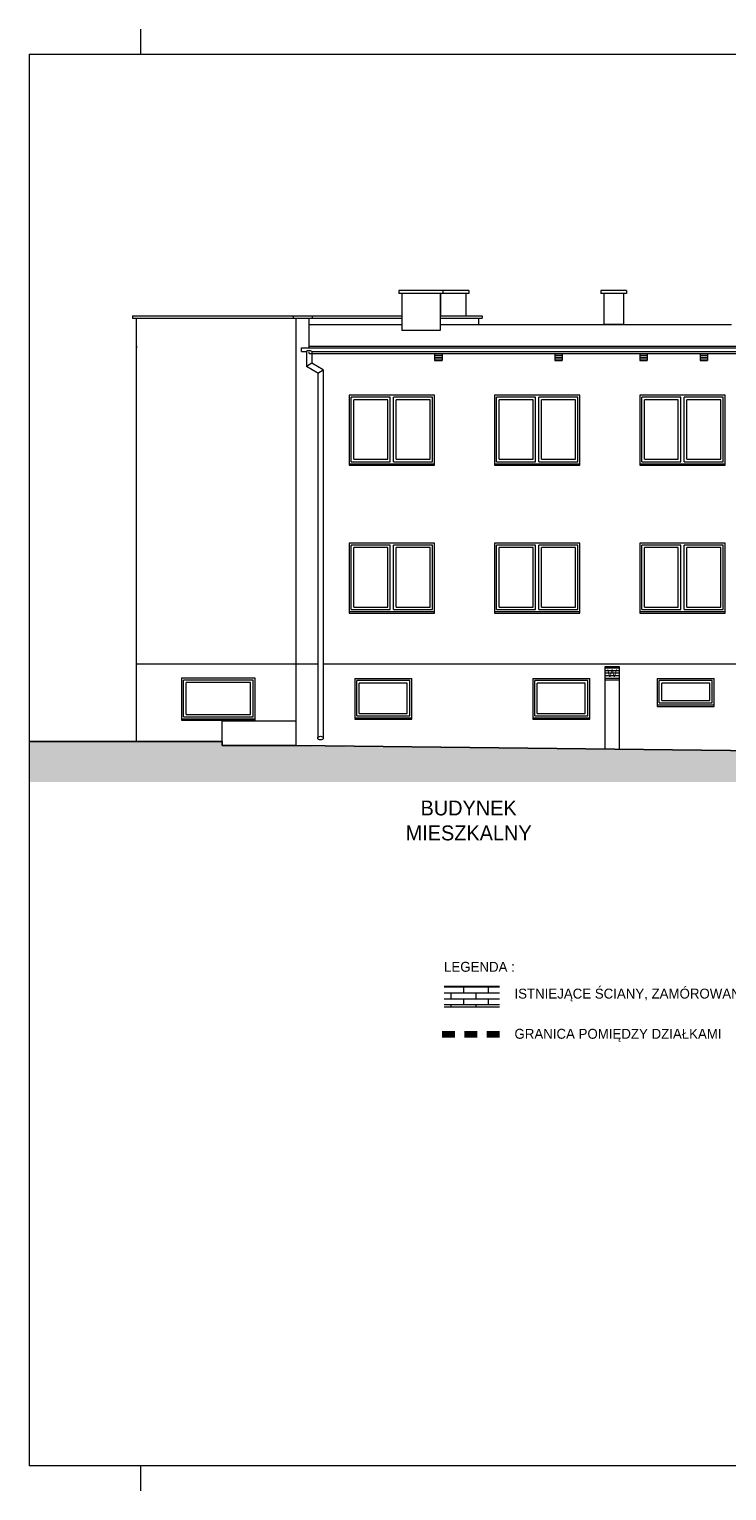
# Model space of a CAD drawing. Extents: x -350010 to -68950, y -41355 to 93095.
# Tile 3 of 256: x -299260 to -285194, y 63645 to 93095. Entities that reach past the tile are written whole.
import ezdxf

# ---------------------------------------------------------------- set-up
doc = ezdxf.new("R2010")
doc.units = 0
doc.header["$MEASUREMENT"] = 0
doc.linetypes.add('Kreski i kropki', pattern=[450, 250, -100, 0, -100])
for name, color, linetype, lineweight in [('ARCH TABELA_Nr_Pióra__21', 7, 'Continuous', 9), ('INWENT DACH_Nr_Pióra__21', 7, 'Continuous', 9), ('INWENT KONST. DREWNIANA_Nr_Pióra__20', 1, 'Continuous', 100), ('INWENT OPISY_Nr_Pióra__21', 7, 'Continuous', 9), ('INWENT RURY SPUSTOWE_Nr_Pióra__21', 7, 'Continuous', 9), ('INWENT TEREN_Nr_Pióra__1', 7, 'Continuous', 25), ('INWENT WYPOSAŻENIE_Nr_Pióra__21', 7, 'Continuous', 9), ('INWENT. OKNA_Nr_Pióra__5', 7, 'Continuous', 13), ('INWENT.ŚCIANY_Nr_Pióra__21', 7, 'Continuous', 9), ('Istniejące kominy_Nr_Pióra__5', 7, 'Continuous', 13)]:
    doc.layers.add(name, color=color, linetype=linetype, lineweight=lineweight)
doc.layers.add('arch wypelnienia_Nr_Pióra__102', color=7, linetype='Continuous', lineweight=9, true_color=0xcccccc)
doc.layers.add('INWENT OPISY_Nr_Pióra__2', color=7, linetype='Continuous', lineweight=13, true_color=0x7f7f7f)
doc.styles.add('GENERATED_STYLE_5', font='txt')

msp = doc.modelspace()

# ---------------------------------------------------------------- hatches: boundary and pattern name
at = {"layer": 'arch wypelnienia_Nr_Pióra__102', "linetype": 'Continuous'}
h = msp.add_hatch(dxfattribs=at)
h.set_pattern_fill('Block___Running_Bond', color=256, style=0, pattern_type=2)
h.set_pattern_definition([(0, (0, 0), (0, 120), []), (90, (0, 0), (-500, 0), [120, -120]), (90, (250, 120), (-500, 0), [120, -120])])
h.paths.add_polyline_path([(-290895.3704, 73386.9847), (-289775.3704, 73386.9847), (-289775.3704, 73806.9847), (-290895.3704, 73806.9847)], flags=0)
at = {"layer": 'INWENT OPISY_Nr_Pióra__2', "linetype": 'Continuous'}
h = msp.add_hatch(dxfattribs=at)
h.set_pattern_fill('Earth', color=256, style=0, pattern_type=2)
h.set_pattern_definition([(45, (0, 0), (-275.77163, 275.77163), []), (45, (-91.9, 91.9), (-551.5433, 551.5433), []), (45, (-183.85, 183.85), (-551.5433, 551.5433), []), (135, (-275.77, 275.77), (91.92388, 91.92388), [390, -390])])
h.paths.add_polyline_path([(-299260.4568, 77929.5616), (-258510.4568, 77929.5616), (-258510.4568, 78529.5616), (-260046.8821, 78529.5616), (-260046.8821, 78529.7548), (-278566.8821, 78559.5616), (-281306.8821, 78929.5616), (-281306.8821, 78549.5616), (-284176.8821, 78549.5616), (-295366.8821, 78659.5616), (-295366.8821, 78739.5616), (-299260.4568, 78739.5616)], flags=0)

# ---------------------------------------------------------------- linework, layer by layer
at = {"layer": 'ARCH TABELA_Nr_Pióra__21', "linetype": 'Continuous'}
for p, q in [((-297010.4568, 92594.8516), (-297010.4568, 93094.8516)), ((-297010.4568, 92594.8516), (-297010.4568, 93094.8516)), ((-299260.4568, 92594.8516), (-258510.4568, 92594.8516)), ((-299260.4568, 92594.8516), (-299260.4568, 64144.8516)), ((-258510.4568, 64144.8516), (-299260.4568, 64144.8516)), ((-297010.4568, 63644.8516), (-297010.4568, 64144.8516)), ((-297010.4568, 63644.8516), (-297010.4568, 64144.8516))]:
    msp.add_line(p, q, dxfattribs=at)
at = {"layer": 'INWENT DACH_Nr_Pióra__21', "linetype": 'Continuous'}
for p, q in [((-293616.8821, 87148.3681), (-291746.8821, 87148.3681)), ((-290976.8821, 87148.3681), (-285101.8821, 87148.3681)), ((-297096.8821, 86709.5616), (-297096.8821, 86674.5616)), ((-293616.8821, 86674.5616), (-293616.8821, 86709.5616)), ((-293616.8821, 86709.5616), (-260426.8821, 86709.5616))]:
    msp.add_line(p, q, dxfattribs=at)
at = {"layer": 'INWENT KONST. DREWNIANA_Nr_Pióra__20', "linetype": 'Kreski i kropki'}
msp.add_line((-290930.3704, 72846.9847), (-289740.3704, 72846.9847), dxfattribs=at)
at = {"layer": 'INWENT RURY SPUSTOWE_Nr_Pióra__21', "linetype": 'Continuous'}
for p, q in [((-293766.8821, 86674.5616), (-260246.8821, 86674.5616)), ((-293766.8821, 86599.5616), (-293766.8821, 86674.5616)), ((-293766.8821, 86599.5616), (-293671.8821, 86599.5616)), ((-293671.8821, 86599.5616), (-293671.8821, 86299.5616)), ((-293561.8821, 86599.5616), (-260381.8821, 86599.5616)), ((-293561.8821, 86599.5616), (-293561.8821, 86363.0702)), ((-293561.8821, 86363.0702), (-293671.8821, 86299.5616)), ((-293441.8821, 86166.7711), (-293671.8821, 86299.5616)), ((-293331.8821, 86230.2796), (-293561.8821, 86363.0702)), ((-293441.8821, 86166.7711), (-293331.8821, 86230.2796)), ((-293441.8821, 86166.7711), (-293441.8821, 78812.0007)), ((-293331.8821, 86230.2796), (-293331.8821, 78812.0007))]:
    msp.add_line(p, q, dxfattribs=at)
msp.add_arc((-293616.8821, 86533.9366), 85.625, 50.03378696, 129.96621304, dxfattribs=at)
msp.add_ellipse((-293386.8821, 78812.0007), major_axis=(55, 0), ratio=0.6814486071, dxfattribs=at)
at = {"layer": 'INWENT TEREN_Nr_Pióra__1', "linetype": 'Continuous'}
for p, q in [((-295366.8821, 78739.5616), (-299260.4568, 78739.5616)), ((-295366.8821, 78659.5616), (-295366.8821, 78739.5616)), ((-293876.8821, 78659.5616), (-295366.8821, 78659.5616)), ((-284176.8821, 78549.5616), (-293876.8821, 78659.5616))]:
    msp.add_line(p, q, dxfattribs=at)
at = {"layer": 'INWENT WYPOSAŻENIE_Nr_Pióra__21', "linetype": 'Continuous'}
for p, q in [((-287356.8821, 80247.7968), (-287656.8821, 80247.7968)), ((-287656.8821, 80247.7968), (-287656.8821, 78589.0256)), ((-287356.8821, 80217.7968), (-287656.8821, 80217.7968)), ((-287356.8821, 80167.7968), (-287656.8821, 80167.7968)), ((-287356.8821, 80117.7968), (-287656.8821, 80117.7968)), ((-287356.8821, 78585.6235), (-287356.8821, 80247.7968)), ((-287356.8821, 80067.7968), (-287656.8821, 80067.7968)), ((-287656.8821, 80017.7968), (-287356.8821, 80017.7968)), ((-287656.8821, 79987.7968), (-287356.8821, 79987.7968))]:
    msp.add_line(p, q, dxfattribs=at)
at = {"layer": 'INWENT. OKNA_Nr_Pióra__5', "linetype": 'Continuous'}
for p, q in [((-292766.8821, 84379.5616), (-292766.8821, 85679.5616)), ((-291981.8821, 85679.5616), (-292766.8821, 85679.5616)), ((-292031.8821, 85629.5616), (-292716.8821, 85629.5616)), ((-292716.8821, 84429.5616), (-292716.8821, 85629.5616)), ((-292031.8821, 84429.5616), (-292031.8821, 85629.5616)), ((-291981.8821, 84379.5616), (-291981.8821, 85679.5616)), ((-291911.8821, 84379.5616), (-291911.8821, 85679.5616)), ((-291126.8821, 85679.5616), (-291911.8821, 85679.5616)), ((-291176.8821, 85629.5616), (-291861.8821, 85629.5616)), ((-291861.8821, 84429.5616), (-291861.8821, 85629.5616)), ((-291176.8821, 84429.5616), (-291176.8821, 85629.5616)), ((-291126.8821, 84379.5616), (-291126.8821, 85679.5616)), ((-289836.8821, 84379.5616), (-289836.8821, 85679.5616)), ((-289051.8821, 85679.5616), (-289836.8821, 85679.5616)), ((-289101.8821, 85629.5616), (-289786.8821, 85629.5616)), ((-289786.8821, 84429.5616), (-289786.8821, 85629.5616)), ((-289101.8821, 84429.5616), (-289101.8821, 85629.5616)), ((-289051.8821, 84379.5616), (-289051.8821, 85679.5616)), ((-288981.8821, 84379.5616), (-288981.8821, 85679.5616)), ((-288196.8821, 85679.5616), (-288981.8821, 85679.5616)), ((-288246.8821, 85629.5616), (-288931.8821, 85629.5616)), ((-288931.8821, 84429.5616), (-288931.8821, 85629.5616)), ((-288246.8821, 84429.5616), (-288246.8821, 85629.5616)), ((-288196.8821, 84379.5616), (-288196.8821, 85679.5616)), ((-286906.8821, 84379.5616), (-286906.8821, 85679.5616)), ((-286121.8821, 85679.5616), (-286906.8821, 85679.5616)), ((-286171.8821, 85629.5616), (-286856.8821, 85629.5616)), ((-286856.8821, 84429.5616), (-286856.8821, 85629.5616)), ((-286171.8821, 84429.5616), (-286171.8821, 85629.5616)), ((-286121.8821, 84379.5616), (-286121.8821, 85679.5616)), ((-286051.8821, 84379.5616), (-286051.8821, 85679.5616)), ((-285266.8821, 85679.5616), (-286051.8821, 85679.5616)), ((-285316.8821, 85629.5616), (-286001.8821, 85629.5616)), ((-286001.8821, 84429.5616), (-286001.8821, 85629.5616)), ((-285316.8821, 84429.5616), (-285316.8821, 85629.5616)), ((-285266.8821, 84379.5616), (-285266.8821, 85679.5616)), ((-292806.8821, 84339.5616), (-291086.8821, 84339.5616)), ((-292766.8821, 84379.5616), (-291981.8821, 84379.5616)), ((-292716.8821, 84429.5616), (-292031.8821, 84429.5616)), ((-291911.8821, 84379.5616), (-291126.8821, 84379.5616)), ((-291861.8821, 84429.5616), (-291176.8821, 84429.5616)), ((-289876.8821, 84339.5616), (-288156.8821, 84339.5616)), ((-289836.8821, 84379.5616), (-289051.8821, 84379.5616)), ((-289786.8821, 84429.5616), (-289101.8821, 84429.5616)), ((-288981.8821, 84379.5616), (-288196.8821, 84379.5616)), ((-288931.8821, 84429.5616), (-288246.8821, 84429.5616)), ((-286946.8821, 84339.5616), (-285226.8821, 84339.5616)), ((-286906.8821, 84379.5616), (-286121.8821, 84379.5616)), ((-286856.8821, 84429.5616), (-286171.8821, 84429.5616)), ((-286051.8821, 84379.5616), (-285266.8821, 84379.5616)), ((-286001.8821, 84429.5616), (-285316.8821, 84429.5616)), ((-292766.8821, 81399.5616), (-292766.8821, 82699.5616)), ((-291981.8821, 82699.5616), (-292766.8821, 82699.5616)), ((-292031.8821, 82649.5616), (-292716.8821, 82649.5616)), ((-292716.8821, 81449.5616), (-292716.8821, 82649.5616)), ((-292031.8821, 81449.5616), (-292031.8821, 82649.5616)), ((-291981.8821, 81399.5616), (-291981.8821, 82699.5616)), ((-291911.8821, 81399.5616), (-291911.8821, 82699.5616)), ((-291126.8821, 82699.5616), (-291911.8821, 82699.5616)), ((-291176.8821, 82649.5616), (-291861.8821, 82649.5616)), ((-291861.8821, 81449.5616), (-291861.8821, 82649.5616)), ((-291176.8821, 81449.5616), (-291176.8821, 82649.5616)), ((-291126.8821, 81399.5616), (-291126.8821, 82699.5616)), ((-289836.8821, 81399.5616), (-289836.8821, 82699.5616)), ((-289051.8821, 82699.5616), (-289836.8821, 82699.5616)), ((-289101.8821, 82649.5616), (-289786.8821, 82649.5616)), ((-289786.8821, 81449.5616), (-289786.8821, 82649.5616)), ((-289101.8821, 81449.5616), (-289101.8821, 82649.5616)), ((-289051.8821, 81399.5616), (-289051.8821, 82699.5616)), ((-288981.8821, 81399.5616), (-288981.8821, 82699.5616)), ((-288196.8821, 82699.5616), (-288981.8821, 82699.5616)), ((-288246.8821, 82649.5616), (-288931.8821, 82649.5616)), ((-288931.8821, 81449.5616), (-288931.8821, 82649.5616)), ((-288246.8821, 81449.5616), (-288246.8821, 82649.5616)), ((-288196.8821, 81399.5616), (-288196.8821, 82699.5616)), ((-286906.8821, 81399.5616), (-286906.8821, 82699.5616)), ((-286121.8821, 82699.5616), (-286906.8821, 82699.5616)), ((-286171.8821, 82649.5616), (-286856.8821, 82649.5616)), ((-286856.8821, 81449.5616), (-286856.8821, 82649.5616)), ((-286171.8821, 81449.5616), (-286171.8821, 82649.5616)), ((-286121.8821, 81399.5616), (-286121.8821, 82699.5616)), ((-286051.8821, 81399.5616), (-286051.8821, 82699.5616)), ((-285266.8821, 82699.5616), (-286051.8821, 82699.5616)), ((-285316.8821, 82649.5616), (-286001.8821, 82649.5616)), ((-286001.8821, 81449.5616), (-286001.8821, 82649.5616)), ((-285316.8821, 81449.5616), (-285316.8821, 82649.5616)), ((-285266.8821, 81399.5616), (-285266.8821, 82699.5616)), ((-292806.8821, 81359.5616), (-291086.8821, 81359.5616)), ((-292766.8821, 81399.5616), (-291981.8821, 81399.5616)), ((-292716.8821, 81449.5616), (-292031.8821, 81449.5616)), ((-291911.8821, 81399.5616), (-291126.8821, 81399.5616)), ((-291861.8821, 81449.5616), (-291176.8821, 81449.5616)), ((-289876.8821, 81359.5616), (-288156.8821, 81359.5616)), ((-289836.8821, 81399.5616), (-289051.8821, 81399.5616)), ((-289786.8821, 81449.5616), (-289101.8821, 81449.5616)), ((-288981.8821, 81399.5616), (-288196.8821, 81399.5616)), ((-288931.8821, 81449.5616), (-288246.8821, 81449.5616)), ((-286946.8821, 81359.5616), (-285226.8821, 81359.5616)), ((-286906.8821, 81399.5616), (-286121.8821, 81399.5616)), ((-286856.8821, 81449.5616), (-286171.8821, 81449.5616)), ((-286051.8821, 81399.5616), (-285266.8821, 81399.5616)), ((-286001.8821, 81449.5616), (-285316.8821, 81449.5616)), ((-296146.8821, 79239.5616), (-296146.8821, 79979.5616)), ((-294746.8821, 79979.5616), (-296146.8821, 79979.5616)), ((-294796.8821, 79929.5616), (-296096.8821, 79929.5616)), ((-296096.8821, 79289.5616), (-296096.8821, 79929.5616)), ((-294796.8821, 79289.5616), (-294796.8821, 79929.5616)), ((-294746.8821, 79239.5616), (-294746.8821, 79979.5616)), ((-292656.8821, 79259.5616), (-292656.8821, 79969.5616)), ((-291586.8821, 79969.5616), (-292656.8821, 79969.5616)), ((-291636.8821, 79919.5616), (-292606.8821, 79919.5616)), ((-292606.8821, 79309.5616), (-292606.8821, 79919.5616)), ((-291636.8821, 79309.5616), (-291636.8821, 79919.5616)), ((-291586.8821, 79259.5616), (-291586.8821, 79969.5616)), ((-289066.8821, 79259.5616), (-289066.8821, 79969.5616)), ((-287996.8821, 79969.5616), (-289066.8821, 79969.5616)), ((-288046.8821, 79919.5616), (-289016.8821, 79919.5616)), ((-289016.8821, 79309.5616), (-289016.8821, 79919.5616)), ((-288046.8821, 79309.5616), (-288046.8821, 79919.5616)), ((-287996.8821, 79259.5616), (-287996.8821, 79969.5616)), ((-286556.8821, 79519.5616), (-286556.8821, 79969.5616)), ((-285486.8821, 79969.5616), (-286556.8821, 79969.5616)), ((-285536.8821, 79919.5616), (-286506.8821, 79919.5616)), ((-286506.8821, 79569.5616), (-286506.8821, 79919.5616)), ((-285536.8821, 79569.5616), (-285536.8821, 79919.5616)), ((-285486.8821, 79519.5616), (-285486.8821, 79969.5616)), ((-286556.8821, 79519.5616), (-285486.8821, 79519.5616)), ((-286506.8821, 79569.5616), (-285536.8821, 79569.5616)), ((-296146.8821, 79239.5616), (-294746.8821, 79239.5616)), ((-296096.8821, 79289.5616), (-294796.8821, 79289.5616)), ((-292656.8821, 79259.5616), (-291586.8821, 79259.5616)), ((-292606.8821, 79309.5616), (-291636.8821, 79309.5616)), ((-289066.8821, 79259.5616), (-287996.8821, 79259.5616)), ((-289016.8821, 79309.5616), (-288046.8821, 79309.5616)), ((-286596.8821, 79479.5616), (-285446.8821, 79479.5616)), ((-296186.8821, 79199.5616), (-294706.8821, 79199.5616)), ((-292696.8821, 79219.5616), (-291546.8821, 79219.5616)), ((-289106.8821, 79219.5616), (-287956.8821, 79219.5616)), ((-289775.3704, 73806.9847), (-290895.3704, 73806.9847)), ((-289775.3704, 73386.9847), (-290895.3704, 73386.9847))]:
    msp.add_line(p, q, dxfattribs=at)
at = {"layer": 'INWENT.ŚCIANY_Nr_Pióra__21', "linetype": 'Continuous'}
for p, q in [((-291806.8821, 87829.5616), (-291806.8821, 87769.5616)), ((-290916.8821, 87829.5616), (-291806.8821, 87829.5616)), ((-290916.8821, 87769.5616), (-291806.8821, 87769.5616)), ((-291746.8821, 87769.5616), (-291746.8821, 87023.456)), ((-290976.8821, 87769.5616), (-290976.8821, 87023.456)), ((-290966.8821, 87769.5616), (-290966.8821, 87319.5616)), ((-290916.8821, 87829.5616), (-290916.8821, 87769.5616)), ((-290396.8821, 87829.5616), (-290916.8821, 87829.5616)), ((-290916.8821, 87829.5616), (-290916.8821, 87769.5616)), ((-290396.8821, 87769.5616), (-290916.8821, 87769.5616)), ((-290456.8821, 87769.5616), (-290456.8821, 87319.5616)), ((-290396.8821, 87829.5616), (-290396.8821, 87769.5616)), ((-287736.8821, 87829.5616), (-287736.8821, 87769.5616)), ((-287216.8821, 87829.5616), (-287736.8821, 87829.5616)), ((-287216.8821, 87769.5616), (-287736.8821, 87769.5616)), ((-287676.8821, 87769.5616), (-287676.8821, 87148.3681)), ((-287276.8821, 87769.5616), (-287276.8821, 87148.3681)), ((-287216.8821, 87829.5616), (-287216.8821, 87769.5616)), ((-297176.8821, 87319.5616), (-293936.8821, 87319.5616)), ((-297176.8821, 87319.5616), (-297176.8821, 87269.5616)), ((-297176.8821, 87269.5616), (-293936.8821, 87269.5616)), ((-297096.8821, 78739.5616), (-297096.8821, 87269.5616)), ((-293936.8821, 87319.5616), (-293556.8821, 87319.5616)), ((-293936.8821, 87319.5616), (-293936.8821, 87269.5616)), ((-293936.8821, 87269.5616), (-293556.8821, 87269.5616)), ((-293876.8821, 78659.5616), (-293876.8821, 87269.5616)), ((-293616.8821, 86709.5616), (-293616.8821, 87269.5616)), ((-293556.8821, 87319.5616), (-291746.8821, 87319.5616)), ((-293556.8821, 87319.5616), (-293556.8821, 87269.5616)), ((-293556.8821, 87269.5616), (-291746.8821, 87269.5616)), ((-290976.8821, 87319.5616), (-290126.8821, 87319.5616)), ((-290976.8821, 87269.5616), (-290126.8821, 87269.5616)), ((-290196.8821, 87148.3681), (-290196.8821, 87269.5616)), ((-290126.8821, 87319.5616), (-290126.8821, 87269.5616)), ((-290976.8821, 87023.456), (-291746.8821, 87023.456)), ((-287276.8821, 87148.3681), (-287676.8821, 87148.3681)), ((-293616.9184, 86559.5616), (-293616.9184, 86599.5616)), ((-293616.9184, 86559.5616), (-260426.8821, 86559.5616)), ((-292806.8821, 85719.5616), (-292806.8821, 84309.5616)), ((-291086.8821, 85719.5616), (-292806.8821, 85719.5616)), ((-291086.8821, 84309.5616), (-291086.8821, 85719.5616)), ((-289876.8821, 85719.5616), (-289876.8821, 84309.5616)), ((-288156.8821, 85719.5616), (-289876.8821, 85719.5616)), ((-288156.8821, 84309.5616), (-288156.8821, 85719.5616)), ((-286946.8821, 85719.5616), (-286946.8821, 84309.5616)), ((-285226.8821, 85719.5616), (-286946.8821, 85719.5616)), ((-285226.8821, 84309.5616), (-285226.8821, 85719.5616)), ((-292806.8821, 84309.5616), (-291086.8821, 84309.5616)), ((-289876.8821, 84309.5616), (-288156.8821, 84309.5616)), ((-286946.8821, 84309.5616), (-285226.8821, 84309.5616)), ((-292806.8821, 82739.5616), (-292806.8821, 81329.5616)), ((-291086.8821, 82739.5616), (-292806.8821, 82739.5616)), ((-291086.8821, 81329.5616), (-291086.8821, 82739.5616)), ((-289876.8821, 82739.5616), (-289876.8821, 81329.5616)), ((-288156.8821, 82739.5616), (-289876.8821, 82739.5616)), ((-288156.8821, 81329.5616), (-288156.8821, 82739.5616)), ((-286946.8821, 82739.5616), (-286946.8821, 81329.5616)), ((-285226.8821, 82739.5616), (-286946.8821, 82739.5616)), ((-285226.8821, 81329.5616), (-285226.8821, 82739.5616)), ((-292806.8821, 81329.5616), (-291086.8821, 81329.5616)), ((-289876.8821, 81329.5616), (-288156.8821, 81329.5616)), ((-286946.8821, 81329.5616), (-285226.8821, 81329.5616)), ((-293441.8821, 80299.5616), (-297096.8821, 80299.5616)), ((-283996.8821, 80299.5616), (-293331.8821, 80299.5616)), ((-294706.8821, 80019.5616), (-296186.8821, 80019.5616)), ((-296186.8821, 80019.5616), (-296186.8821, 79169.5616)), ((-294706.8821, 79169.5616), (-294706.8821, 80019.5616)), ((-292696.8821, 80009.5616), (-291546.8821, 80009.5616)), ((-292696.8821, 80009.5616), (-292696.8821, 79189.5616)), ((-291546.8821, 79189.5616), (-291546.8821, 80009.5616)), ((-289106.8821, 80009.5616), (-287956.8821, 80009.5616)), ((-289106.8821, 80009.5616), (-289106.8821, 79189.5616)), ((-287956.8821, 79189.5616), (-287956.8821, 80009.5616)), ((-286596.8821, 80009.5616), (-285446.8821, 80009.5616)), ((-286596.8821, 80009.5616), (-286596.8821, 79449.5616)), ((-285446.8821, 79449.5616), (-285446.8821, 80009.5616)), ((-286596.8821, 79449.5616), (-285446.8821, 79449.5616)), ((-296186.8821, 79169.5616), (-294706.8821, 79169.5616)), ((-295366.8821, 78659.5616), (-295366.8821, 79159.5616)), ((-295366.8821, 79159.5616), (-293876.8821, 79159.5616)), ((-292696.8821, 79189.5616), (-291546.8821, 79189.5616)), ((-289106.8821, 79189.5616), (-287956.8821, 79189.5616)), ((-293876.8821, 78659.5616), (-295366.8821, 78659.5616))]:
    msp.add_line(p, q, dxfattribs=at)
at = {"layer": 'Istniejące kominy_Nr_Pióra__5', "linetype": 'Continuous'}
for p, q in [((-291086.8821, 86559.5616), (-290936.8821, 86559.5616)), ((-291086.8821, 86559.5616), (-291086.8821, 86419.5616)), ((-291086.8821, 86524.5616), (-290936.8821, 86524.5616)), ((-291086.8821, 86489.5616), (-290936.8821, 86489.5616)), ((-291086.8821, 86454.5616), (-290936.8821, 86454.5616)), ((-291086.8821, 86419.5616), (-290936.8821, 86419.5616)), ((-290936.8821, 86559.5616), (-290936.8821, 86419.5616)), ((-288664.3821, 86559.5616), (-288514.3821, 86559.5616)), ((-288664.3821, 86559.5616), (-288664.3821, 86419.5616)), ((-288664.3821, 86524.5616), (-288514.3821, 86524.5616)), ((-288664.3821, 86489.5616), (-288514.3821, 86489.5616)), ((-288664.3821, 86454.5616), (-288514.3821, 86454.5616)), ((-288664.3821, 86419.5616), (-288514.3821, 86419.5616)), ((-288514.3821, 86559.5616), (-288514.3821, 86419.5616)), ((-286946.8821, 86559.5616), (-286796.8821, 86559.5616)), ((-286946.8821, 86559.5616), (-286946.8821, 86419.5616)), ((-286946.8821, 86524.5616), (-286796.8821, 86524.5616)), ((-286946.8821, 86489.5616), (-286796.8821, 86489.5616)), ((-286946.8821, 86454.5616), (-286796.8821, 86454.5616)), ((-286946.8821, 86419.5616), (-286796.8821, 86419.5616)), ((-286796.8821, 86559.5616), (-286796.8821, 86419.5616)), ((-285734.3821, 86559.5616), (-285584.3821, 86559.5616)), ((-285734.3821, 86559.5616), (-285734.3821, 86419.5616)), ((-285734.3821, 86524.5616), (-285584.3821, 86524.5616)), ((-285734.3821, 86489.5616), (-285584.3821, 86489.5616)), ((-285734.3821, 86454.5616), (-285584.3821, 86454.5616)), ((-285734.3821, 86419.5616), (-285584.3821, 86419.5616)), ((-285584.3821, 86559.5616), (-285584.3821, 86419.5616))]:
    msp.add_line(p, q, dxfattribs=at)

# ---------------------------------------------------------------- texts
at = {"layer": 'INWENT OPISY_Nr_Pióra__21', "linetype": 'Continuous', "style": 'GENERATED_STYLE_5'}
for s, insert, char_height, attachment_point in [('{W}', (-287506.8821, 80199.5287), 160, 2), ('{LEGENDA :}', (-290895.3704, 74302.5379), 200, 1), ('{ISTNIEJĄCE ŚCIANY, ZAMÓROWANIA WTÓRNE}', (-289475.3704, 73762.6309), 200, 1), ('{GRANICA POMIĘDZY DZIAŁKAMI}', (-289475.3704, 72952.5379), 200, 1)]:
    msp.add_mtext(s, dxfattribs=dict(at, insert=insert, char_height=char_height, attachment_point=attachment_point))
at = {"layer": 'INWENT OPISY_Nr_Pióra__21', "linetype": 'Continuous', "insert": (-290399.9671, 77553.0028), "char_height": 300, "width": 3467.628856, "attachment_point": 2, "line_spacing_factor": 1.00541, "style": 'GENERATED_STYLE_5'}
msp.add_mtext('{BUDYNEK MIESZKALNY}', dxfattribs=at)

doc.saveas('drawing.dxf')
